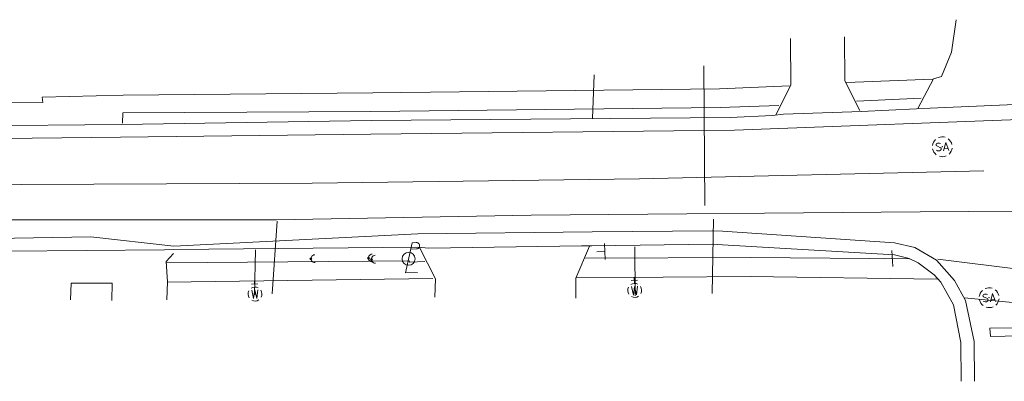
# Model space of a CAD drawing. Extents: x 127827 to 131413, y 268403 to 268774.
# Tile 5 of 16: x 128566 to 128764, y 268650 to 268723. Entities that reach past the tile are written whole.
import ezdxf

# ---------------------------------------------------------------- set-up
doc = ezdxf.new("R2010")
doc.units = 21
doc.header["$LTSCALE"] = 50
doc.header["$MEASUREMENT"] = 0
for name, color, linetype, lineweight in [('Level 11', 7, 'Continuous', 0), ('Level 16', 7, 'Continuous', 0), ('Level 18', 7, 'Continuous', 0), ('Level 33', 7, 'Continuous', 0), ('Level 35', 7, 'Continuous', 0)]:
    doc.layers.add(name, color=color, linetype=linetype, lineweight=lineweight)

msp = doc.modelspace()

# ---------------------------------------------------------------- linework, layer by layer
at = {"layer": 'Level 11', "color": 120, "linetype": 'Continuous', "lineweight": 0, "true_color": 0x00ffa1}
for points in [[(128782.16, 268706.61), (128774.29, 268706.4), (128772.69, 268706.5), (128749.41, 268705.47), (128746.66, 268705.33), (128735.48, 268704.8), (128733.64, 268704.72), (128719.87, 268704.25), (128717.63, 268703.98), (128709.09, 268703.59), (128636.76, 268702.97), (128586.52, 268702.19), (128556.75, 268701.89), (128552.27, 268702.38), (128549.23, 268703.37), (128546.28, 268704.8), (128545.76, 268705.15), (128543.76, 268706.76), (128542.76, 268707.85), (128542.01, 268708.8), (128540.22, 268712.42), (128539.22, 268718.4)], [(128755.69, 268650.54), (128755.62, 268658.29), (128754.13, 268665.91), (128751.53, 268670.47), (128750.2, 268671.95), (128746.99, 268674.33), (128745.21, 268675.18), (128742.22, 268675.93), (128707.55, 268677.94), (128705.53, 268678.09), (128681.24, 268677.76), (128679.15, 268677.78), (128648.38, 268677.31), (128646.19, 268677.52), (128597.02, 268677.04), (128595.13, 268676.97), (128563.58, 268676.7), (128561.52, 268676.77), (128540.03, 268676.35)]]:
    msp.add_lwpolyline(points, dxfattribs=at)
at = {"layer": 'Level 11', "color": 7, "linetype": 'Continuous', "lineweight": 0}
for points in [[(128782.34, 268703.96), (128774.54, 268703.46), (128709.98, 268701.03), (128636.73, 268700.26), (128586.29, 268699.63), (128556.63, 268699.28), (128551.68, 268699.86), (128548.27, 268700.89), (128544.54, 268702.72), (128541.65, 268705.37), (128540.07, 268707.39), (128537.66, 268711.62), (128536.83, 268717.06)], [(128758.36, 268650.49), (128758.29, 268658.47), (128756.52, 268666.78), (128754.33, 268670.8), (128750.69, 268674.88), (128746.33, 268677.45), (128742.24, 268678.37), (128707.6, 268680.74), (128705.53, 268680.76), (128681.32, 268680.55), (128646.17, 268680.17), (128597.01, 268677.7), (128580.3, 268679.56), (128561.06, 268679.26), (128539.93, 268679)]]:
    msp.add_lwpolyline(points, dxfattribs=at)
at = {"layer": 'Level 16', "color": 120, "linetype": 'Continuous', "lineweight": 0, "true_color": 0x00ffa1}
for p, q in [((128749.88, 268711.31), (128732.56, 268710.61)), ((128734.59, 268706.86), (128747.58, 268707.46)), ((128649.22, 268671.17), (128595.68, 268670.45))]:
    msp.add_line(p, q, dxfattribs=at)
at = {"layer": 'Level 16', "color": 7, "linetype": 'Continuous', "lineweight": 0}
for points in [[(128754.67, 268723.28), (128753.72, 268716.75), (128751.68, 268711.83), (128750.06, 268711.41), (128746.93, 268705.38)], [(128721.3, 268719.47), (128721.36, 268710.19), (128718.29, 268704.09)], [(128735.21, 268704.98), (128732.23, 268710.96), (128732.12, 268719.82)], [(128649.6, 268667.44), (128649.77, 268671.09), (128646.53, 268677.44)], [(128680.78, 268677.72), (128678.02, 268671.27), (128678.01, 268667.22)], [(128596.93, 268676.21), (128595.47, 268674.59), (128595.76, 268670.49), (128595.65, 268666.91)], [(128584.54, 268666.76), (128584.63, 268670.22), (128576.31, 268670.24), (128576.21, 268666.91)]]:
    msp.add_lwpolyline(points, dxfattribs=at)
at = {"layer": 'Level 16', "color": 120, "linetype": 'Continuous', "lineweight": 0, "true_color": 0x00ffa1}
for points in [[(128721.04, 268709.97), (128706.96, 268709.38), (128637.13, 268708.54), (128586.79, 268708.1), (128570.53, 268707.67), (128570.65, 268706.64), (128563.97, 268706.68), (128564.09, 268707.52), (128554.4, 268707.44), (128551.08, 268707.59), (128547.6, 268709.14), (128545.43, 268712.33), (128545.03, 268714.48), (128544.88, 268718.62)], [(128718.93, 268706.04), (128707.1, 268705.63), (128636.75, 268704.8), (128586.74, 268704.56), (128586.68, 268702.44)], [(128647.6, 268674.6), (128644.57, 268674.46), (128644.37, 268674.76), (128595.62, 268674.35)], [(128745.24, 268675.12), (128713.2, 268675.44), (128679.97, 268675.25)], [(128750.84, 268671.07), (128713.14, 268671.6), (128678.08, 268671.35)]]:
    msp.add_lwpolyline(points, dxfattribs=at)
at = {"layer": 'Level 18', "color": 2, "linetype": 'Continuous', "lineweight": 0, "true_color": 0xffff00}
for p, q in [((128704.01, 268685.88), (128703.84, 268713.99)), ((128617.83, 268682.75), (128616.81, 268668.1)), ((128705.46, 268668.15), (128705.75, 268683.11))]:
    msp.add_line(p, q, dxfattribs=at)
at = {"layer": 'Level 18', "color": 133, "linetype": 'Continuous', "lineweight": 0, "true_color": 0x40e0d0}
for p, q in [((128681.38, 268703.37), (128681.69, 268712.16)), ((128613.31, 268667.94), (128613.47, 268676.92)), ((128689.95, 268667.7), (128689.94, 268677.56))]:
    msp.add_line(p, q, dxfattribs=at)
at = {"layer": 'Level 18', "color": 3, "linetype": 'Continuous', "lineweight": 0, "true_color": 0x00ff00}
for p, q in [((128750.75, 268697.87), (128751.5, 268697.52)), ((128752.23, 268697.29), (128753.02, 268697.33)), ((128760.19, 268667.47), (128760.94, 268667.13)), ((128761.67, 268666.89), (128762.46, 268666.93))]:
    msp.add_line(p, q, dxfattribs=at)
at = {"layer": 'Level 18', "color": 1, "linetype": 'Continuous', "lineweight": 0, "true_color": 0xff0000}
for p, q in [((128644.74, 268677.08), (128645.94, 268677.14)), ((128645.02, 268678.37), (128645.87, 268678.42))]:
    msp.add_line(p, q, dxfattribs=at)
at = {"layer": 'Level 18', "color": 5, "linetype": 'Continuous', "lineweight": 0, "true_color": 0x0000ff}
for p, q in [((128613.32, 268669.45), (128613.25, 268670.72)), ((128690.42, 268670.84), (128689.15, 268670.78)), ((128689.82, 268670.18), (128689.75, 268671.45)), ((128613.92, 268670.12), (128612.65, 268670.05))]:
    msp.add_line(p, q, dxfattribs=at)
at = {"layer": 'Level 18', "color": 3, "linetype": 'Continuous', "lineweight": 0, "true_color": 0x00ff00}
for points in [[(128752.12, 268696.9), (128752.56, 268698.53), (128753.16, 268696.95)], [(128761.56, 268666.51), (128762, 268668.13), (128762.6, 268666.56)]]:
    msp.add_lwpolyline(points, dxfattribs=at)
at = {"layer": 'Level 18', "color": 2, "linetype": 'Continuous', "lineweight": 0, "true_color": 0xffff00}
msp.add_lwpolyline([(128325.89, 268680.92), (128345.85, 268680.89), (128399.21, 268681.42), (128471.98, 268682.74), (128525.31, 268682.97), (128617.68, 268683), (128669.02, 268683.93), (128747.42, 268684.59), (128795.98, 268684.91), (128957.16, 268688.68), (129074.54, 268692.33), (129194.78, 268695.54)], dxfattribs=at)
at = {"layer": 'Level 18', "color": 1, "linetype": 'Continuous', "lineweight": 0, "true_color": 0xff0000}
msp.add_lwpolyline([(128645.02, 268678.37), (128643.71, 268672.3), (128646.11, 268672.42)], dxfattribs=at)
at = {"layer": 'Level 18', "color": 5, "linetype": 'Continuous', "lineweight": 0, "true_color": 0x0000ff}
for points in [[(128612.71, 268668.84), (128613.11, 268667.13), (128613.34, 268668.87), (128613.75, 268667.17), (128613.98, 268668.9)], [(128689.21, 268669.56), (128689.61, 268667.86), (128689.84, 268669.6), (128690.25, 268667.89), (128690.48, 268669.63)]]:
    msp.add_lwpolyline(points, dxfattribs=at)
at = {"layer": 'Level 18', "color": 7, "linetype": 'Continuous', "lineweight": 0}
for centre in [(128624.65, 268675.13), (128636.24, 268675.25), (128636.83, 268675.03)]:
    msp.add_circle(centre, 0.2, dxfattribs=at)
at = {"layer": 'Level 18', "color": 1, "linetype": 'Continuous', "lineweight": 0, "true_color": 0xff0000}
msp.add_circle((128644.33, 268675.14), 1.3, dxfattribs=at)
at = {"layer": 'Level 18', "color": 3, "linetype": 'Continuous', "lineweight": 0, "true_color": 0x00ff00}
for centre, radius, start, end in [((128751.86, 268697.7), 2, 132.9109, 172.9024), ((128751.86, 268697.7), 2, 72.888, 112.9364), ((128751.86, 268697.7), 2, 12.8472, 52.8695), ((128751.86, 268697.7), 2, 192.8472, 232.8695), ((128750.89, 268698.11), 0.284, 129.089, 239.1978), ((128751.12, 268697.52), 0.663, 226.4998, 307.2266), ((128751.15, 268697.62), 0.838, 64.1766, 121.4839), ((128751.28, 268697.25), 0.356, 314.3186, 50.7661), ((128751.86, 268697.7), 2, 312.8417, 352.8567), ((128751.86, 268697.7), 2, 252.8879, 292.8776), ((128761.3, 268667.31), 2, 132.9109, 172.9024), ((128761.3, 268667.31), 2, 72.888, 112.9364), ((128761.3, 268667.31), 2, 12.8472, 52.8695), ((128761.3, 268667.31), 2, 192.8472, 232.8695), ((128760.33, 268667.72), 0.284, 129.089, 239.1978), ((128760.59, 268667.22), 0.838, 64.1766, 121.4839), ((128760.72, 268666.85), 0.356, 314.3186, 50.7661), ((128761.3, 268667.31), 2, 312.8417, 352.8567), ((128760.56, 268667.13), 0.663, 226.4998, 307.2266), ((128761.3, 268667.31), 2, 252.8879, 292.8776)]:
    msp.add_arc(centre, radius, start, end, dxfattribs=at)
at = {"layer": 'Level 18', "color": 1, "linetype": 'Continuous', "lineweight": 0, "true_color": 0xff0000}
msp.add_arc((128645.92, 268677.78), 0.638, 271.707, 93.9536, dxfattribs=at)
at = {"layer": 'Level 18', "color": 7, "linetype": 'Continuous', "lineweight": 0}
for centre in [(128625.45, 268675.17), (128637.03, 268675.29), (128637.63, 268675.07)]:
    msp.add_arc(centre, 0.8, 92.8303, 272.8303, dxfattribs=at)
at = {"layer": 'Level 18', "color": 5, "linetype": 'Continuous', "lineweight": 0, "true_color": 0x0000ff}
for centre, start, end in [((128613.38, 268668.05), 62.8486, 122.846), ((128613.38, 268668.05), 332.8486, 32.8119), ((128689.88, 268668.78), 152.8486, 212.8119), ((128689.88, 268668.78), 62.8486, 122.846), ((128689.88, 268668.78), 332.8486, 32.8119), ((128613.38, 268668.05), 152.8486, 212.8119), ((128613.38, 268668.05), 242.8145, 302.8119), ((128689.88, 268668.78), 242.8145, 302.8119)]:
    msp.add_arc(centre, 1.4, start, end, dxfattribs=at)
at = {"layer": 'Level 18', "color": 3, "true_color": 0x00ff00}
for p in [(128751.86, 268697.7), (128761.3, 268667.31)]:
    msp.add_point(p, dxfattribs=at)
at = {"layer": 'Level 18', "color": 5, "true_color": 0x0000ff}
for p in [(128689.88, 268668.78), (128613.38, 268668.05)]:
    msp.add_point(p, dxfattribs=at)
at = {"layer": 'Level 33', "color": 1, "linetype": 'Continuous', "lineweight": 0, "true_color": 0xff0000}
for p, q in [((128773.49, 268672.23), (128750.97, 268675.05)), ((128756.3, 268667.3), (128772.97, 268665.65))]:
    msp.add_line(p, q, dxfattribs=at)
msp.add_lwpolyline([(128760.25, 268692.85), (128690.85, 268691.25), (128624.88, 268690.37), (128536.86, 268689.95), (128456.82, 268688.77), (128338.53, 268687.52), (128239.09, 268685.86), (128198.52, 268685.11)], dxfattribs=at)
at = {"layer": 'Level 33', "color": 7, "linetype": 'Continuous', "lineweight": 0}
msp.add_lwpolyline([(128773.3, 268659.78), (128773.23, 268661.3), (128761.45, 268661.18), (128761.58, 268659.52), (128773.3, 268659.78)], dxfattribs=at)
at = {"layer": 'Level 35', "color": 3, "linetype": 'Continuous', "lineweight": 0, "true_color": 0x00ff00}
for p, q in [((128683.79, 268678.23), (128683.95, 268675.03)), ((128683.79, 268678.23), (128683.95, 268675.03)), ((128741.7, 268676.81), (128741.86, 268673.61)), ((128741.7, 268676.81), (128741.86, 268673.61)), ((128683.87, 268676.63), (128682.27, 268676.55)), ((128683.87, 268676.63), (128682.27, 268676.55)), ((128741.78, 268675.21), (128740.18, 268675.13)), ((128741.78, 268675.21), (128740.18, 268675.13))]:
    msp.add_line(p, q, dxfattribs=at)

doc.saveas('drawing.dxf')
